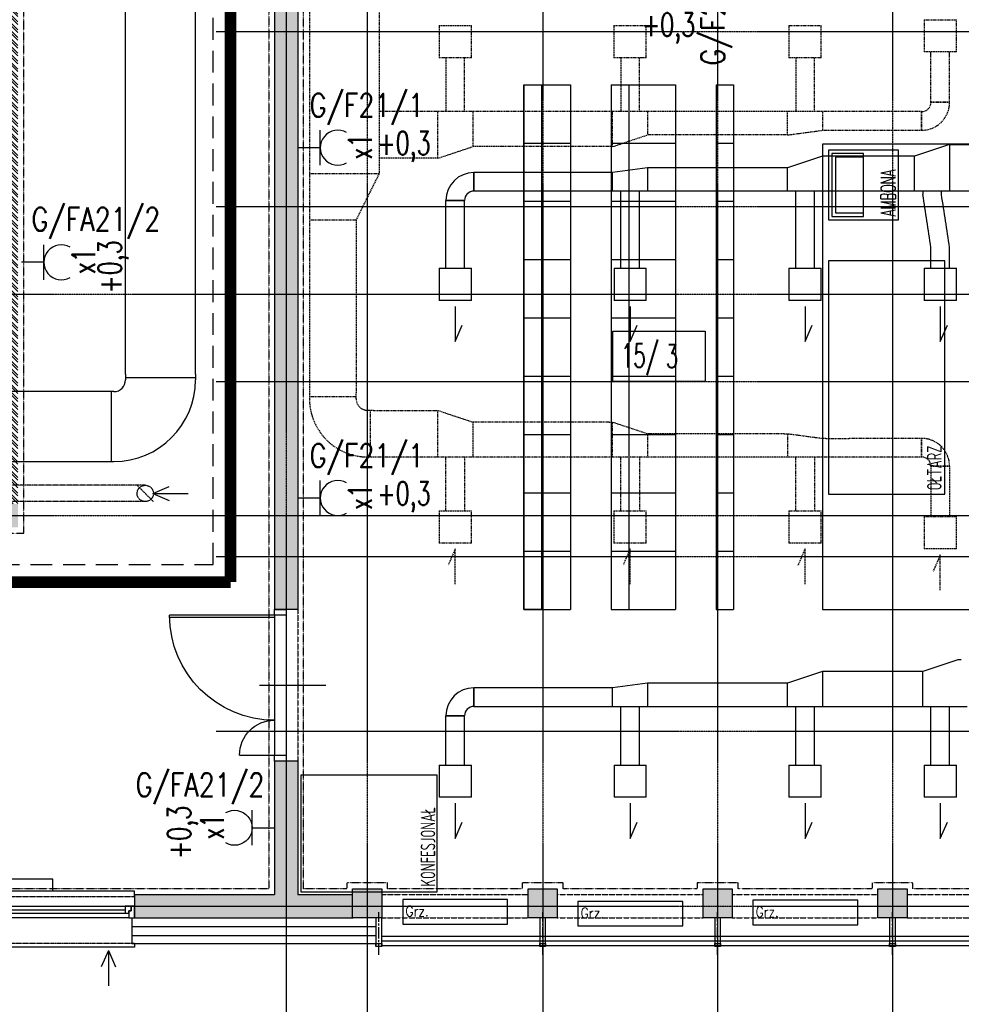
# Model space of a CAD drawing. Extents: x -7228 to 74941, y -112898 to 85621.
# Tile 95 of 256: x 52509 to 53317, y -56628 to -55783. Entities that reach past the tile are written whole.
import ezdxf
from ezdxf.enums import TextEntityAlignment as Align

# ---------------------------------------------------------------- set-up
doc = ezdxf.new("R2010")
doc.units = 0
for name, pattern in [('CENTER', [2, 1.25, -0.25, 0.25, -0.25]), ('CENTER2', [28.575, 19.05, -3.175, 3.175, -3.175]), ('DASHDOT', [1, 0.5, -0.25, 0, -0.25]), ('DASHED', [0.75, 0.5, -0.25]), ('DASHED2', [0.375, 0.25, -0.125]), ('DIVIDE', [31.75, 12.7, -6.35, 0, -6.35, 0, -6.35])]:
    doc.linetypes.add(name, pattern=pattern)
doc.layers.get('0').update_dxf_attribs({"color": 101, "linetype": 'CONTINUOUS'})
for name, color, linetype in [('Drz---drzwi', 5, 'CONTINUOUS'), ('E35', 6, 'CONTINUOUS'), ('E50', 3, 'CONTINUOUS'), ('E50kor', 3, 'CONTINUOUS'), ('Ins-co', 2, 'CONTINUOUS'), ('Ins-went', 141, 'CONTINUOUS'), ('Okn---okna', 5, 'CONTINUOUS'), ('Opis-pom', 6, 'CONTINUOUS'), ('Opis_pom_ramka', 6, 'CONTINUOUS'), ('Os-osie', 14, 'CENTER'), ('Os-osie glowne', 1, 'CENTER'), ('Sc-beton', 7, 'CONTINUOUS'), ('Sc-beton-hatch', 86, 'CONTINUOUS'), ('Sc-cegla pustak-hatch', 8, 'CONTINUOUS'), ('Sc-izolacja term-styropian', 151, 'STYROPIAN-KA'), ('Sc-kamien', 31, 'CONTINUOUS'), ('Sc-nadproza kon', 5, 'DASHED2'), ('Sc-systemowe', 150, 'CONTINUOUS'), ('Suf-widok', 8, 'CONTINUOUS'), ('Wyp-meble', 155, 'CONTINUOUS')]:
    doc.layers.add(name, color=color, linetype=linetype)
doc.styles.add('KA wymiar', font='romans.shx', dxfattribs={"width": 0.6})
doc.styles.add('ROMANS', font='romans', dxfattribs={"width": 0.85})
doc.linetypes.add('BATTING', pattern='A,0.0001,-0.1,[134,ltypeshp.shx,S=0.1,R=0,X=-0.1,Y=0],-0.2,[134,ltypeshp.shx,S=0.1,R=180,X=0.1,Y=0],-0.1', length=0.4001)
doc.linetypes.add('STYROPIAN-KA', pattern='A,0.0001,-0.1,[135,ltypeshp.shx,S=0.1,R=0,X=-0.1,Y=0],0,[135,ltypeshp.shx,S=0.1,R=180,X=0.1,Y=0],-0.1', length=0.2001)

# ---------------------------------------------------------------- blocks, each defined once
blk = doc.blocks.new('_dhgfkgh')
at = {"ltscale": 7}
for p, q in [((-23, -65), (34, -65)), ((-10, -125), (-100, -125)), ((-10, -123), (-99.98, -123))]:
    blk.add_line(p, q, dxfattribs=at)
for points in [[(0, -5), (0, 0), (-10, 0), (-10, -5)], [(0, -130), (0, -125), (-10, -125), (-10, -130)]]:
    blk.add_lwpolyline(points, close=True, dxfattribs=at)
for points in [[(-40, -5), (-10, -5)], [(-10, -125), (-10, -5)]]:
    blk.add_lwpolyline(points, dxfattribs=at)
for centre, radius, start, end in [((-10, -5), 30, 180, 270), ((-10, -125), 90, 90, 180)]:
    blk.add_arc(centre, radius, start, end)
blk = doc.blocks.new('_dskgjndklgjnkdfh')
for p, q in [((280, 23), (0, 23)), ((0, 23), (0, 18)), ((280, 18), (280, 23)), ((8, 10), (272, 10)), ((8, 7), (272, 7)), ((8, 4), (272, 4)), ((275, 0), (5, 0)), ((0, -25), (0, -22)), ((280, -25), (0, -25)), ((280, -22), (280, -25))]:
    blk.add_line(p, q)
at = {"linetype": 'DASHED2'}
for p, q in [((280, 18), (0, 18)), ((280, -22), (0, -22))]:
    blk.add_line(p, q, dxfattribs=at)
for points in [[(5, 0), (0, 0), (0, 10), (3, 10), (3, 6), (5, 6)], [(8, 4), (5, 4), (5, 6), (3, 6), (3, 10), (5, 10), (8, 10)], [(272, 4), (275, 4), (275, 6), (277, 6), (277, 10), (275, 10), (272, 10)], [(275, 0), (280, 0), (280, 10), (277, 10), (277, 6), (275, 6)]]:
    blk.add_lwpolyline(points, close=True)
blk = doc.blocks.new('_FGJHGJGHJHGJH')
at = {"linetype": 'CENTER2', "ltscale": 0.5}
blk.add_line((-2.5, -31.83), (-2.5, 4.8), dxfattribs=at)
at = {"ltscale": 2, "flags": 128}
for points in [[(0, -24), (0, 0), (-5, 0), (-5, -24)], [(0, -22), (0, -24.5), (-5, -24.5), (-5, -22), (0, -22)]]:
    blk.add_lwpolyline(points, dxfattribs=at)
blk = doc.blocks.new('_opis_pom_metka')
at = {"layer": 'Opis_pom_ramka'}
blk.add_lwpolyline([(-33.13, 0), (32.87, 0), (32.87, -36), (-33.13, -36)], close=True, dxfattribs=at)
at = {"style": 'KA wymiar', "width": 0.6}
blk.add_attdef('KO/', text='', height=16.8, dxfattribs=at).set_placement((3.45, -25.87), align=Align.RIGHT)
blk.add_attdef('NR', (3.8, -26.16), '', height=16.8, dxfattribs=at)
blk = doc.blocks.new('_STRZAŁKA_WENT')
for q in [(-6.02, -14.01), (0, -30.24), (6.02, -14.01)]:
    blk.add_line((0, 0), q)
blk = doc.blocks.new('_fkjshkjhkjh')
at = {"layer": 'Ins-went', "ltscale": 2}
for p, q in [((1792.2, 456.32), (1792.2, 1327.92)), ((1852.2, 456.32), (1852.2, 1327.92)), ((2499, 653.24, -3630), (2469, 643.24, -3630)), ((2499, 653.24, -3630), (2499, 613.24, -3630)), ((2390, 643.24), (2360, 633.24)), ((2390, 643.24), (2390, 613.24)), ((2469, 613.24, -3630), (2469, 643.24, -3630)), ((2091, 629.24), (2091, 613.24)), ((2091.01, 613.24), (2091.01, 629.24)), ((2210, 629.24), (2091.01, 629.24)), ((2240, 633.24), (2210, 629.24)), ((2210, 613.24), (2210, 629.24)), ((2240, 633.24), (2240, 613.24)), ((2360, 613.24), (2360, 633.24)), ((2524, 613.24), (2091.01, 613.24)), ((2217, 547.09), (2217, 613.24)), ((2233, 547.09), (2233, 613.24)), ((2367, 547.09), (2367, 613.24)), ((2383, 547.09), (2383, 613.24)), ((2476, 613.24, -3630), (2476, 610.24, -3630)), ((2492, 610.24, -3630), (2492, 613.24, -3630)), ((2067, 547.09), (2067, 605.24)), ((2067, 605.24), (2083, 605.24)), ((2083, 605.24), (2067, 605.24)), ((2083, 547.09), (2083, 605.24)), ((2483, 547.09), (2483, 565.04)), ((2499, 547.09), (2499, 565.04)), ((2061.15, 547.09), (2061.15, 519.39)), ((2061.15, 547.09), (2088.85, 547.09)), ((2088.85, 519.39), (2088.85, 547.09)), ((2211.15, 547.09), (2211.15, 519.39)), ((2211.15, 547.09), (2238.85, 547.09)), ((2238.85, 519.39), (2238.85, 547.09)), ((2361.15, 547.09), (2361.15, 519.39)), ((2361.15, 547.09), (2388.85, 547.09)), ((2388.85, 519.39), (2388.85, 547.09)), ((2477.15, 547.09), (2477.15, 519.39)), ((2477.15, 547.09), (2504.85, 547.09)), ((2504.85, 519.39), (2504.85, 547.09)), ((2088.85, 519.39), (2061.15, 519.39)), ((2238.85, 519.39), (2211.15, 519.39)), ((2388.85, 519.39), (2361.15, 519.39)), ((2504.85, 519.39), (2477.15, 519.39)), ((1792.2, 456.32), (1792.2, 451.32)), ((1852.2, 456.32), (1852.2, 451.32)), ((1792.2, 453.32), (1852.2, 453.32)), ((1777.2, 441.32), (459.69, 441.32)), ((1782.2, 441.32), (1777.2, 441.32)), ((1780.2, 381.32), (1780.2, 441.32)), ((2506, 211.34, 6970), (2476, 201.34, 6970)), ((2509, 211.34, 6970), (2506, 211.34, 6970)), ((2390, 201.34, 6970), (2360, 191.34, 6970)), ((2390, 201.34, 6970), (2390, 171.34, 6970)), ((2476, 171.34, 6970), (2476, 201.34, 6970)), ((2091, 187.34, 6970), (2091, 171.34, 6970)), ((2091.01, 171.34, 6970), (2091.01, 187.34, 6970)), ((2240, 191.34, 6970), (2210, 187.34, 6970)), ((2210, 171.34, 6970), (2210, 187.34, 6970)), ((2240, 191.34, 6970), (2240, 171.34, 6970)), ((2360, 171.34, 6970), (2360, 191.34, 6970)), ((2217, 121.09), (2217, 171.34, 6970)), ((2233, 121.09), (2233, 171.34, 6970)), ((2367, 121.09), (2367, 171.34, 6970)), ((2383, 121.09), (2383, 171.34, 6970)), ((2483, 121.09), (2483, 171.34, 6970)), ((2499, 121.09), (2499, 171.34, 6970)), ((2067, 163.34, 6970), (2083, 163.34, 6970)), ((2083, 163.34, 6970), (2067, 163.34, 6970)), ((2061.15, 121.09), (2061.15, 93.39)), ((2061.15, 121.09), (2088.85, 121.09)), ((2088.85, 93.39), (2088.85, 121.09)), ((2211.15, 121.09), (2211.15, 93.39)), ((2211.15, 121.09), (2238.85, 121.09)), ((2238.85, 93.39), (2238.85, 121.09)), ((2361.15, 121.09), (2361.15, 93.39)), ((2361.15, 121.09), (2388.85, 121.09)), ((2388.85, 93.39), (2388.85, 121.09)), ((2477.15, 121.09), (2477.15, 93.39)), ((2477.15, 121.09), (2504.85, 121.09)), ((2504.85, 93.39), (2504.85, 121.09)), ((2088.85, 93.39), (2061.15, 93.39)), ((2238.85, 93.39), (2211.15, 93.39)), ((2388.85, 93.39), (2361.15, 93.39)), ((2504.85, 93.39), (2477.15, 93.39))]:
    blk.add_line(p, q, dxfattribs=at)
for points, elevation in [([(2499, 653.24), (2524, 653.24)], -3630), ([(2469, 643.24), (2390, 643.24)], -3630), ([(2476, 201.34), (2390, 201.34)], 6970), ([(2210, 187.34), (2091.01, 187.34)], 6970), ([(2360, 191.34), (2240, 191.34)], 6970), ([(2091, 171.34), (2514, 171.34)], 6970)]:
    blk.add_lwpolyline(points, dxfattribs=dict(at, elevation=elevation))
for points in [[(2360, 633.24), (2240, 633.24)], [(2075, 514.39), (2075, 484.15), (2081.02, 498.16)], [(2225, 514.39), (2225, 484.15), (2231.02, 498.16)], [(2375, 514.39), (2375, 484.15), (2381.02, 498.16)], [(2491, 514.39), (2491, 484.15), (2497.02, 498.16)], [(1449.4, 381.32), (1782.2, 381.32)], [(2075, 88.39), (2075, 58.15), (2081.02, 72.16)], [(2225, 88.39), (2225, 58.15), (2231.02, 72.16)], [(2375, 88.39), (2375, 58.15), (2381.02, 72.16)], [(2491, 88.39), (2491, 58.15), (2497.02, 72.16)]]:
    blk.add_lwpolyline(points, dxfattribs=at)
for centre, radius, start, end in [((2091, 605.24), 24, 90, 180), ((2091, 605.24), 8, 90, 180), ((1782.2, 451.32), 10, 270, 0), ((1782.2, 451.32), 70, 270, 0), ((2091, 163.34, 6970), 24, 90, 180), ((2091, 163.34, 6970), 8, 90, 180)]:
    blk.add_arc(centre, radius, start, end, dxfattribs=at)
for points in [[(2483, 565.04), (2476, 610.24)], [(2499, 565.04), (2492, 610.24)], [(2067, 121.09), (2067, 163.34, 6970)], [(2083, 121.09), (2083, 163.34, 6970)]]:
    blk.add_spline(points, degree=3, dxfattribs=at)
blk = doc.blocks.new('ławka')
for p, q in [((-25, 90), (25, 90)), ((-25, 75), (-25, 90)), ((25, 75), (25, 90)), ((-25, 75), (25, 75)), ((-25, 0), (-25, 40)), ((-25, 40), (25, 40)), ((25, 0), (25, 40)), ((-25, 0), (25, 0))]:
    blk.add_line(p, q)
blk = doc.blocks.new('A$C59F8734F')
at = {"layer": 'Wyp-meble'}
for p, q in [((2435, 652.5), (2411, 652.5)), ((2411, 652.5), (2411, 604.5)), ((2411, 604.5), (2435, 604.5))]:
    blk.add_line(p, q, dxfattribs=at)
for points in [[(2143.75, 714.5), (2158.91, 714.5), (2158.91, 264.5), (2143.75, 264.5)], [(2400, 663.5), (2400, 264.5), (2618.59, 264.5), (2618.59, 663.5)], [(2405, 598.5), (2465, 598.5), (2465, 658.5), (2405, 658.5)], [(2408, 601.5), (2435, 601.5), (2435, 655.5), (2408, 655.5)], [(2405, 363.5), (2505, 363.5), (2505, 563.5), (2405, 563.5)], [(1952.52, 122.35), (1952.52, 22.35), (2069.52, 22.35), (2069.52, 122.35)]]:
    blk.add_lwpolyline(points, close=True, dxfattribs=at)
at = {"layer": 'Wyp-meble', "rotation": 270}
for p in [(2143.75, 689.5), (2233.75, 689.5), (2143.75, 639.5), (2233.75, 639.5), (2143.75, 589.5), (2233.75, 589.5), (2143.75, 539.5), (2233.75, 539.5), (2143.75, 489.5), (2233.75, 489.5), (2143.75, 439.5), (2233.75, 439.5), (2143.75, 389.5), (2233.75, 389.5), (2143.75, 339.5), (2233.75, 339.5), (2143.75, 289.5), (2233.75, 289.5)]:
    blk.add_blockref('ławka', p, dxfattribs=at)
at = {"layer": 'Wyp-meble', "char_height": 12.5, "width": 1699.9877, "attachment_point": 1, "rotation": 90, "style": 'KA wymiar'}
for s, insert in [('AMBONA', (2449.95, 601.73)), ('OŁTARZ', (2489.6, 366.72)), ('KONFESJONAŁ', (2055.37, 26.84))]:
    blk.add_mtext(s, dxfattribs=dict(at, insert=insert))
blk = doc.blocks.new('g2')
at = {"layer": 'E35'}
blk.add_line((15, 19.27), (-15, 19.27), dxfattribs=at)
blk.add_arc((0, 34.27), 15, 150, 30, dxfattribs=at)
at = {"layer": 'E50'}
blk.add_line((0, 19.27), (0, 0), dxfattribs=at)

msp = doc.modelspace()

# ---------------------------------------------------------------- hatches: boundary and pattern name
at = {"layer": 'Sc-beton-hatch'}
h = msp.add_hatch(dxfattribs=at)
h.set_pattern_fill('ANSI33', color=256, style=0)
h.paths.add_polyline_path([(51487.547, -51608.711), (51427.547, -51608.711), (51427.547, -51668.711), (51447.547, -51668.711), (51447.547, -51628.711), (51487.547, -51628.711)])
h.paths.add_polyline_path([(51822.547, -51608.711), (51722.547, -51608.711), (51722.547, -51628.711), (51762.547, -51628.711), (51762.547, -52190.711), (51782.547, -52190.711), (51782.547, -52038.711), (52169.547, -52038.711), (52169.547, -52018.711), (51782.547, -52018.711), (51782.547, -51628.711), (51822.547, -51628.711)])
h.paths.add_polyline_path([(51447.547, -51939.711), (51427.547, -51939.711), (51427.547, -52039.711), (51447.547, -52039.711)])
h.paths.add_polyline_path([(52347.547, -51608.711), (52268.547, -51608.711), (52268.547, -51628.711), (52347.547, -51628.711)])
h.paths.add_polyline_path([(52787.547, -51608.711), (52687.547, -51608.711), (52687.547, -51628.711), (52727.547, -51628.711), (52727.547, -51827.711), (52747.547, -51827.711), (52747.547, -51628.711), (52787.547, -51628.711)])
h.paths.add_polyline_path([(52807.547, -52018.711), (52747.547, -52018.711), (52747.547, -51927.711), (52727.547, -51927.711), (52727.547, -52018.711), (52599.485, -52018.711), (52599.485, -52038.711), (52807.547, -52038.711)])
h.paths.add_polyline_path([(52499.485, -52018.711), (52269.547, -52018.711), (52269.547, -52038.711), (52499.485, -52038.711)])
h.paths.add_polyline_path([(52747.547, -52350.711), (52712.547, -52350.711), (52712.547, -52385.711), (52747.547, -52385.711)])
h.paths.add_polyline_path([(53417.547, -51508.711), (53397.547, -51508.711), (53397.547, -51608.711), (53347.547, -51608.711), (53347.547, -51628.711), (53397.547, -51628.711), (53397.547, -52018.711), (52907.547, -52018.711), (52907.547, -52038.711), (53397.547, -52038.711), (53397.547, -52438.711), (53417.547, -52438.711)])
h.paths.add_polyline_path([(53439.547, -51508.711), (53419.547, -51508.711), (53419.547, -52278.711), (53439.547, -52278.711)])
h.paths.add_polyline_path([(53417.547, -52708.711), (53397.547, -52708.711), (53397.547, -52778.711), (53417.547, -52778.711)])
h.paths.add_polyline_path([(53417.547, -52858.711), (53397.547, -52858.711), (53397.547, -53008.711), (52967.547, -53008.711), (52967.547, -53028.711), (53397.547, -53028.711), (53397.547, -53068.711), (53417.547, -53068.711)])
h.paths.add_polyline_path([(53417.547, -53168.711), (53397.547, -53168.711), (53397.547, -53208.711), (53417.547, -53208.711)])
h.paths.add_polyline_path([(53417.547, -53308.711), (53397.547, -53308.711), (53397.547, -53573.711), (53417.547, -53573.711)])
h.paths.add_polyline_path([(52747.547, -53008.711), (52727.547, -53008.711), (52727.547, -53028.711), (52727.547, -53323.711), (52707.547, -53323.711), (52707.547, -53343.711), (52747.547, -53343.711)])
h.paths.add_polyline_path([(52727.547, -53008.711), (52707.547, -53008.711), (52707.547, -53028.711), (52727.547, -53028.711)], flags=16)
h.paths.add_polyline_path([(52573.547, -53323.711), (52520.547, -53323.711), (52520.547, -53028.711), (52505.547, -53028.711), (52505.547, -53323.711), (52485.547, -53323.711), (52485.547, -53343.711), (52573.547, -53343.711)])
h.paths.add_polyline_path([(52573.547, -53008.711), (52485.547, -53008.711), (52485.547, -53028.711), (52573.547, -53028.711)])
h.paths.add_polyline_path([(52351.547, -53008.711), (52298.547, -53008.711), (52298.547, -53028.711), (52351.547, -53028.711)], flags=17)
h.paths.add_polyline_path([(52298.547, -53008.711), (51987.547, -53008.711), (51987.547, -52350.711), (51900.047, -52350.711), (51900.047, -52370.711), (51967.547, -52370.711), (51967.547, -53008.711), (51447.547, -53008.711), (51447.547, -52968.711), (51427.547, -52968.711), (51427.547, -53068.711), (51447.547, -53068.711), (51447.547, -53028.711), (51967.547, -53028.711), (51967.547, -53538.711), (51987.547, -53538.711), (51987.547, -53028.711), (52278.547, -53028.711), (52278.547, -53343.711), (52298.547, -53343.711), (52351.547, -53343.711), (52351.547, -53323.711), (52298.547, -53323.711)])
h.paths.add_polyline_path([(51800.047, -52350.711), (51782.547, -52350.711), (51782.547, -52345.711), (51762.547, -52345.711), (51762.547, -52350.711), (51447.547, -52350.711), (51447.547, -52330.711), (51427.547, -52330.711), (51427.547, -52568.711), (51447.547, -52568.711), (51447.547, -52370.711), (51800.047, -52370.711)])
h.paths.add_polyline_path([(51447.547, -52718.711), (51427.547, -52718.711), (51427.547, -52818.711), (51447.547, -52818.711)])
h.paths.add_polyline_path([(51447.547, -53218.711), (51427.547, -53218.711), (51427.547, -53415.711), (51447.547, -53415.711)], flags=17)
h.paths.add_polyline_path([(51447.547, -53505.711), (51427.547, -53505.711), (51427.547, -53548.711), (51447.547, -53548.711)])
h.paths.add_polyline_path([(52024.547, -53758.711), (51447.547, -53758.711), (51447.547, -53698.711), (51427.547, -53698.711), (51427.547, -53778.711), (52024.547, -53778.711)])
h.paths.add_polyline_path([(52787.547, -53758.711), (52174.547, -53758.711), (52174.547, -53778.711), (52727.547, -53778.711), (52727.547, -54010.711), (52747.547, -54010.711), (52747.547, -53778.711), (52787.547, -53778.711)])
h.paths.add_polyline_path([(53025.547, -53758.711), (52922.547, -53758.711), (52922.547, -53778.711), (53025.547, -53778.711)])
h.paths.add_polyline_path([(53244.547, -53758.711), (53150.547, -53758.711), (53150.547, -53778.711), (53244.547, -53778.711)])
h.paths.add_polyline_path([(53417.547, -53723.711), (53397.547, -53723.711), (53397.547, -53758.711), (53349.547, -53758.711), (53349.547, -53778.711), (53397.547, -53778.711), (53397.547, -54383.711), (53417.547, -54383.711)])
h.paths.add_polyline_path([(52747.547, -54110.711), (52727.547, -54110.711), (52727.547, -54305.711), (52747.547, -54305.711)])
h.paths.add_polyline_path([(52747.547, -54405.711), (52727.547, -54405.711), (52727.547, -54508.711), (52314.153, -54508.711, -0.1551034), (52317.392, -54518.903, -0.1483474), (52314.417, -54528.711), (52727.547, -54528.711), (52727.547, -54588.711), (52747.547, -54588.711)])
h.paths.add_polyline_path([(52314.153, -54508.711), (52312.287, -54508.711), (52312.287, -54528.711), (52314.417, -54528.711, 0.1483474), (52317.392, -54518.903, 0.1551034)])
h.paths.add_polyline_path([(52287.287, -54508.711), (52285.327, -54508.711, 0.1551034), (52282.087, -54518.903, 0.1483474), (52285.062, -54528.711), (52287.287, -54528.711)])
h.paths.add_polyline_path([(52285.327, -54508.711), (52218.547, -54508.711), (52218.547, -54528.711), (52285.062, -54528.711, -0.1483474), (52282.087, -54518.903, -0.1551034)])
h.paths.add_polyline_path([(51997.547, -54508.711), (51987.547, -54508.711), (51947.547, -54508.711), (51947.547, -54533.711), (51987.547, -54533.711), (51997.547, -54533.711)])
h.paths.add_polyline_path([(51507.547, -54508.711), (51427.547, -54508.711), (51427.547, -54528.711), (51507.547, -54528.711)])
h.paths.add_polyline_path([(51547.547, -55013.711), (51527.547, -55013.711), (51527.547, -55046.711), (51547.547, -55046.711)])
h.paths.add_polyline_path([(52790.547, -55158.711), (52747.547, -55158.711), (52747.547, -55068.711), (52727.547, -55068.711), (52727.547, -55158.711), (51547.547, -55158.711), (51547.547, -55143.711), (51527.547, -55143.711), (51527.547, -55158.711), (51287.547, -55158.711), (51287.547, -55183.711), (52790.547, -55183.711)])
h.paths.add_polyline_path([(51237.547, -55158.711), (51187.547, -55158.711), (51187.547, -55183.711), (51237.547, -55183.711)])
h.paths.add_polyline_path([(51137.547, -55158.711), (51087.547, -55158.711), (51087.547, -55183.711), (51137.547, -55183.711)])
h.paths.add_polyline_path([(51037.547, -55158.711), (50987.547, -55158.711), (50987.547, -55183.711), (51037.547, -55183.711)])
h.paths.add_polyline_path([(50937.547, -55158.711), (50897.547, -55158.711), (50897.547, -56065.711), (50997.547, -56065.711), (50997.547, -56080.711), (51017.547, -56080.711), (51017.547, -56045.711), (50917.547, -56045.711), (50917.547, -55183.711), (50937.547, -55183.711)])
h.paths.add_polyline_path([(51602.547, -56198.711), (51017.547, -56198.711), (51017.547, -56180.711), (50997.547, -56180.711), (50997.547, -56198.711), (50797.547, -56198.711), (50797.547, -56553.711), (51527.547, -56553.711), (51527.547, -56593.711), (51547.547, -56593.711), (51547.547, -56553.711), (51599.547, -56553.711), (51599.547, -56533.711), (51547.547, -56533.711), (51547.547, -56378.711), (51527.547, -56378.711), (51527.547, -56533.711), (50817.547, -56533.711), (50817.547, -56218.711), (51527.547, -56218.711), (51527.547, -56228.711), (51547.547, -56228.711), (51547.547, -56218.711), (51602.547, -56218.711)])
h.paths.add_polyline_path([(52327.547, -56533.711), (51827.547, -56533.711), (51827.547, -56445.711), (51807.547, -56445.711), (51807.547, -56533.711), (51754.547, -56533.711), (51754.547, -56553.711), (51807.547, -56553.711), (51807.547, -56593.711), (51827.547, -56593.711), (51827.547, -56553.711), (52327.547, -56553.711)])
h.paths.add_polyline_path([(52507.547, -56198.711), (51752.547, -56198.711), (51752.547, -56218.711), (52507.547, -56218.711)])
h.paths.add_polyline_path([(52794.547, -56533.711), (52747.547, -56533.711), (52747.547, -56419.211), (52727.547, -56419.211), (52727.547, -56533.711), (52607.547, -56533.711), (52607.547, -56553.711), (52794.547, -56553.711)])
h.paths.add_polyline_path([(52819.547, -56528.711), (52794.547, -56528.711), (52794.547, -56553.711), (52819.547, -56553.711)])
h.paths.add_polyline_path([(52747.547, -55693.711), (52727.547, -55693.711), (52727.547, -56289.211), (52747.547, -56289.211)])
h.paths.add_polyline_path([(52970.047, -56528.711), (52945.047, -56528.711), (52945.047, -56553.711), (52970.047, -56553.711)])
h.paths.add_polyline_path([(53120.047, -56528.711), (53095.047, -56528.711), (53095.047, -56553.711), (53120.047, -56553.711)])
h.paths.add_polyline_path([(53270.047, -56528.711), (53245.047, -56528.711), (53245.047, -56553.711), (53270.047, -56553.711)])
h.paths.add_polyline_path([(53382.547, -56533.711), (53337.547, -56533.711), (53337.547, -56553.711), (53382.547, -56553.711)])
h.paths.add_polyline_path([(53417.547, -56518.711), (53382.547, -56518.711), (53382.547, -56553.711), (53417.547, -56553.711)])
h.paths.add_polyline_path([(53417.547, -56456.711), (53397.547, -56456.711), (53397.547, -56518.711), (53417.547, -56518.711)])
h.paths.add_polyline_path([(53417.547, -56381.211), (53392.547, -56381.211), (53392.547, -56406.211), (53417.547, -56406.211)])
h.paths.add_polyline_path([(53417.547, -56231.211), (53392.547, -56231.211), (53392.547, -56256.211), (53417.547, -56256.211)])
h.paths.add_polyline_path([(53417.547, -56081.211), (53392.547, -56081.211), (53392.547, -56106.211), (53417.547, -56106.211)])
h.paths.add_polyline_path([(53417.547, -55931.211), (53392.547, -55931.211), (53392.547, -55956.211), (53417.547, -55956.211)])
h.paths.add_polyline_path([(53417.547, -55806.211), (53397.547, -55806.211), (53397.547, -55826.211), (53417.547, -55826.211)])
h.paths.add_polyline_path([(53417.547, -55781.211), (53392.547, -55781.211), (53392.547, -55806.211), (53417.547, -55806.211)])
h.paths.add_polyline_path([(53417.547, -55598.711), (53397.547, -55598.711), (53397.547, -55781.211), (53417.547, -55781.211)])
h.paths.add_polyline_path([(53417.547, -55398.711), (53382.547, -55398.711), (53382.547, -55363.711), (53362.547, -55363.711), (53362.547, -55418.711), (53397.547, -55418.711), (53397.547, -55448.711), (53417.547, -55448.711)])
h.paths.add_polyline_path([(53382.547, -55103.211), (53362.547, -55103.211), (53362.547, -55158.711), (52925.547, -55158.711), (52925.547, -55183.711), (53362.547, -55183.711), (53362.547, -55213.711), (53382.547, -55213.711), (53382.547, -55183.711)])
h.paths.add_polyline_path([(52747.547, -54693.711), (52727.547, -54693.711), (52727.547, -54918.711), (52747.547, -54918.711)])
h.paths.add_polyline_path([(53382.547, -54696.711), (53417.547, -54696.711), (53417.547, -54653.711), (53397.547, -54653.711), (53397.547, -54676.711), (53362.547, -54676.711), (53362.547, -54983.211), (53382.547, -54983.211)])
h.paths.add_polyline_path([(53417.547, -54483.711), (53397.547, -54483.711), (53397.547, -54553.711), (53417.547, -54553.711)])
at = {"layer": 'Sc-cegla pustak-hatch'}
h = msp.add_hatch(dxfattribs=at)
h.set_pattern_fill('ANSI32', color=256, scale=0.5, angle=90, style=0)
h.paths.add_polyline_path([(51447.547, -52310.711), (51427.547, -52310.711), (51427.547, -52330.711), (51447.547, -52330.711)])
h.paths.add_polyline_path([(52347.547, -51628.711), (52329.547, -51628.711), (52329.547, -51827.711), (52347.547, -51827.711)])
h.paths.add_polyline_path([(52472.547, -51947.711), (52347.547, -51947.711), (52347.547, -51927.711), (52329.547, -51927.711), (52329.547, -52018.711), (52347.547, -52018.711), (52347.547, -51965.711), (52454.547, -51965.711), (52454.547, -52018.711), (52472.547, -52018.711)])
h.paths.add_polyline_path([(53066.547, -52038.711), (53048.547, -52038.711), (53048.547, -52090.711), (52985.547, -52090.711), (52985.547, -52038.711), (52967.547, -52038.711), (52967.547, -52113.711), (52985.547, -52113.711), (52985.547, -52108.711), (53066.547, -52108.711)])
h.paths.add_polyline_path([(52985.547, -52213.711), (52967.547, -52213.711), (52967.547, -52888.711), (52985.547, -52888.711), (52985.547, -52758.711), (53397.547, -52758.711), (53397.547, -52740.711), (52985.547, -52740.711)])
h.paths.add_polyline_path([(52985.547, -53028.711), (52967.547, -53028.711), (52967.547, -53108.711), (52985.547, -53108.711)])
h.paths.add_polyline_path([(52985.547, -52988.711), (52967.547, -52988.711), (52967.547, -53008.711), (52985.547, -53008.711)])
h.paths.add_polyline_path([(52985.547, -53208.711), (52967.547, -53208.711), (52967.547, -53538.711), (52985.547, -53538.711), (52985.547, -53511.711), (53067.547, -53511.711), (53067.547, -53519.711), (53059.547, -53519.711), (53059.547, -53538.711), (53397.547, -53538.711), (53397.547, -53520.711), (53077.547, -53520.711), (53077.547, -53493.711), (52985.547, -53493.711)])
h.paths.add_polyline_path([(52296.547, -53510.711), (52278.547, -53510.711), (52278.547, -53520.711), (52095.547, -53520.711), (52095.547, -53252.711), (52077.547, -53252.711), (52077.547, -53520.711), (51987.547, -53520.711), (51987.547, -53538.711), (52278.547, -53538.711), (52278.547, -53581.211), (52296.547, -53581.211)])
h.paths.add_polyline_path([(52296.547, -53343.711), (52278.547, -53343.711), (52278.547, -53410.711), (52296.547, -53410.711)])
h.paths.add_polyline_path([(51967.547, -53520.711), (51942.547, -53520.711), (51942.547, -53538.711), (51967.547, -53538.711)])
h.paths.add_polyline_path([(51842.547, -53520.711), (51447.547, -53520.711), (51447.547, -53538.711), (51842.547, -53538.711)])
h.paths.add_polyline_path([(51445.547, -53778.711), (51427.547, -53778.711), (51427.547, -53898.711), (51445.547, -53898.711)])
h.paths.add_polyline_path([(51445.547, -54048.711), (51427.547, -54048.711), (51427.547, -54113.711), (51445.547, -54113.711)])
h.paths.add_polyline_path([(51445.547, -54263.711), (51427.547, -54263.711), (51427.547, -54328.711), (51445.547, -54328.711)])
h.paths.add_polyline_path([(51445.547, -54478.711), (51427.547, -54478.711), (51427.547, -54508.711), (51445.547, -54508.711)])
h.paths.add_polyline_path([(51445.547, -54528.711), (51427.547, -54528.711), (51427.547, -54543.711), (51445.547, -54543.711)])
h.paths.add_polyline_path([(51445.547, -54693.711), (51427.547, -54693.711), (51427.547, -54758.711), (51445.547, -54758.711)])
h.paths.add_polyline_path([(51445.547, -54908.711), (51427.547, -54908.711), (51427.547, -55031.711), (51527.547, -55031.711), (51527.547, -55013.711), (51445.547, -55013.711)])
h.paths.add_polyline_path([(52352.547, -54886.711), (52296.547, -54886.711), (52296.547, -54536.264, -0.2026768), (52285.062, -54528.711), (52278.547, -54528.711), (52278.547, -54904.711), (52352.547, -54904.711)])
h.paths.add_polyline_path([(52727.547, -54886.711), (52527.547, -54886.711), (52527.547, -54528.711), (52509.547, -54528.711), (52509.547, -54886.711), (52452.547, -54886.711), (52452.547, -54904.711), (52727.547, -54904.711)])
h.paths.add_polyline_path([(52727.547, -54210.711), (52369.547, -54210.711), (52369.547, -54127.711), (52296.547, -54127.711), (52296.547, -53778.711), (52278.547, -53778.711), (52278.547, -54508.711), (52285.327, -54508.711, -0.1958107), (52296.547, -54501.541), (52296.547, -54145.711), (52351.547, -54145.711), (52351.547, -54508.711), (52369.547, -54508.711), (52369.547, -54228.711), (52727.547, -54228.711)])
h.paths.add_polyline_path([(52296.547, -54501.541, 0.1514484), (52287.287, -54506.391), (52296.547, -54506.391)], flags=17)
h.paths.add_polyline_path([(52296.547, -54506.391), (52287.287, -54506.391), (52287.287, -54508.711), (52296.547, -54508.711)], flags=17)
h.paths.add_polyline_path([(52507.547, -55183.711), (52489.547, -55183.711), (52489.547, -55213.711), (52507.547, -55213.711)])
h.paths.add_polyline_path([(52507.547, -55363.711), (52489.547, -55363.711), (52489.547, -56198.711), (52507.547, -56198.711)])
h.paths.add_polyline_path([(52790.547, -55693.711), (52747.547, -55693.711), (52747.547, -55711.711), (52790.547, -55711.711)])
h.paths.add_polyline_path([(53197.547, -55693.711), (52985.547, -55693.711), (52967.547, -55693.711), (52940.547, -55693.711), (52940.547, -55711.711), (53197.547, -55711.711)])
h.paths.add_polyline_path([(52985.547, -55418.711), (53207.547, -55418.711), (53207.547, -55400.711), (52967.547, -55400.711), (52967.547, -55693.711), (52985.547, -55693.711)])
h.paths.add_polyline_path([(53362.547, -55400.711), (53307.547, -55400.711), (53307.547, -55418.711), (53362.547, -55418.711)])
h.paths.add_polyline_path([(52985.547, -55018.711), (52967.547, -55018.711), (52967.547, -55158.711), (52985.547, -55158.711)])
h.paths.add_polyline_path([(52985.547, -54694.711), (53362.547, -54694.711), (53362.547, -54676.711), (52985.547, -54676.711), (52985.547, -54405.711), (52967.547, -54405.711), (52967.547, -54918.711), (52985.547, -54918.711)])
h.paths.add_polyline_path([(53397.547, -54210.711), (53012.547, -54210.711), (53012.547, -54118.711), (52985.547, -54118.711), (52985.547, -54096.711), (52967.547, -54096.711), (52967.547, -54136.711), (52994.547, -54136.711), (52994.547, -54210.711), (52967.547, -54210.711), (52967.547, -54305.711), (52985.547, -54305.711), (52985.547, -54228.711), (53397.547, -54228.711)])
h.paths.add_polyline_path([(52985.547, -53778.711), (52967.547, -53778.711), (52967.547, -54006.711), (52985.547, -54006.711)])
h.paths.add_polyline_path([(52296.547, -53716.211), (52278.547, -53716.211), (52278.547, -53758.711), (52296.547, -53758.711)])

# ---------------------------------------------------------------- linework, layer by layer
at = {"layer": 'E50kor', "linetype": 'DASHED2', "ltscale": 75}
for p, q in [((52674.838, -56250.713), (52674.838, -55350.101)), ((51730.7, -56250.713), (52674.838, -56250.713))]:
    msp.add_line(p, q, dxfattribs=at)
at = {"layer": 'E50kor', "const_width": 10}
for points in [[(52689.838, -56265.713), (52689.838, -55340.101)], [(51745.547, -56265.713), (52689.838, -56265.713)]]:
    msp.add_lwpolyline(points, dxfattribs=at)
at = {"layer": 'Ins-co'}
for points in [[(52397.547, -56520.64), (52397.547, -56530.64), (52537.547, -56530.64), (52537.547, -56520.64)], [(52837.488, -56538.009), (52837.488, -56559.009), (52927.488, -56559.009), (52927.488, -56538.009)], [(52987.738, -56539.627), (52987.738, -56560.627), (53077.738, -56560.627), (53077.738, -56539.627)], [(53137.738, -56538.536), (53137.738, -56559.536), (53227.738, -56559.536), (53227.738, -56538.536)]]:
    msp.add_lwpolyline(points, close=True, dxfattribs=at)
at = {"layer": 'Ins-went', "linetype": 'DASHED', "ltscale": 2}
for p, q in [((52757.547, -55330.688), (52757.547, -56108.474)), ((52817.547, -55852.298), (52817.547, -55493.698)), ((53284.652, -55783.448), (53312.352, -55783.448)), ((53284.652, -55783.448), (53284.652, -55811.148)), ((53312.352, -55811.148), (53312.352, -55783.448)), ((52868.652, -55788.448), (52896.352, -55788.448)), ((52868.652, -55788.448), (52868.652, -55816.148)), ((52896.352, -55816.148), (52896.352, -55788.448)), ((53018.652, -55788.448), (53046.352, -55788.448)), ((53018.652, -55788.448), (53018.652, -55816.148)), ((53046.352, -55816.148), (53046.352, -55788.448)), ((53168.652, -55788.448), (53196.352, -55788.448)), ((53168.652, -55788.448), (53168.652, -55816.148)), ((53196.352, -55816.148), (53196.352, -55788.448)), ((53312.352, -55811.148), (53284.652, -55811.148)), ((52896.352, -55816.148), (52868.652, -55816.148)), ((52874.502, -55816.148), (52874.502, -55862.298)), ((52890.502, -55862.298), (52890.502, -55816.148)), ((53046.352, -55816.148), (53018.652, -55816.148)), ((53024.502, -55816.148), (53024.502, -55862.298)), ((53040.502, -55862.298), (53040.502, -55816.148)), ((53196.352, -55816.148), (53168.652, -55816.148)), ((53174.502, -55816.148), (53174.502, -55862.298)), ((53190.502, -55862.298), (53190.502, -55816.148)), ((52817.547, -55912.298), (52817.547, -55852.298)), ((53306.502, -55854.298), (53290.502, -55854.298)), ((53290.502, -55854.298), (53306.502, -55854.298)), ((52867.502, -55902.298), (52867.502, -55862.298)), ((52897.502, -55862.298), (52897.502, -55892.298)), ((53017.502, -55892.298), (53017.502, -55862.298)), ((53047.502, -55862.298), (53047.502, -55882.298)), ((53197.502, -55862.298), (53197.502, -55878.298)), ((53282.502, -55878.298), (53282.502, -55862.298)), ((53282.502, -55862.298), (53282.502, -55878.298)), ((53167.502, -55882.298), (53197.502, -55878.298)), ((53197.502, -55878.298), (53282.502, -55878.298)), ((53017.502, -55892.298), (53047.502, -55882.298)), ((53167.502, -55882.298), (53047.502, -55882.298)), ((52867.502, -55902.298), (52897.502, -55892.298)), ((53017.502, -55892.298), (52897.502, -55892.298)), ((52817.547, -55915.298), (52817.547, -55912.298)), ((52757.547, -55915.298), (52817.547, -55915.298)), ((52797.547, -55955.498), (52817.547, -55915.298)), ((52797.547, -55955.498), (52757.547, -55955.498)), ((52797.547, -55955.498), (52797.547, -55958.498)), ((52797.547, -55958.498), (52797.547, -56103.498)), ((52757.547, -56106.474), (52797.547, -56106.474)), ((52797.547, -56108.474), (52797.547, -56103.474)), ((52812.547, -56118.474), (52807.547, -56118.474)), ((52809.547, -56118.474), (52809.547, -56158.474)), ((52812.547, -56118.474), (52864.447, -56118.474)), ((52864.502, -56118.474), (52867.502, -56118.474)), ((52867.502, -56158.474), (52867.502, -56118.474)), ((52867.502, -56118.474), (52897.502, -56128.474)), ((52897.502, -56128.474), (52897.502, -56158.474)), ((52900.502, -56128.474), (52897.502, -56128.474)), ((52980.81, -56128.474), (52900.51, -56128.474)), ((53014.524, -56128.474), (52980.824, -56128.474)), ((53014.502, -56128.474), (53017.502, -56128.474)), ((53017.502, -56158.474), (53017.502, -56128.474)), ((53017.502, -56128.474), (53047.502, -56138.474)), ((53047.502, -56138.474), (53047.502, -56158.474)), ((53050.502, -56138.474), (53047.502, -56138.474)), ((53135.487, -56138.474), (53050.487, -56138.474)), ((53164.502, -56138.474), (53135.502, -56138.474)), ((53164.502, -56138.474), (53167.502, -56138.474)), ((53167.502, -56138.474), (53197.502, -56142.474)), ((53197.502, -56142.474), (53197.502, -56158.474)), ((53200.502, -56142.474), (53197.502, -56142.474)), ((53200.502, -56142.474), (53203.502, -56142.474)), ((53203.502, -56142.474), (53216.502, -56142.474)), ((53216.502, -56142.474), (53220.502, -56142.474)), ((53282.502, -56142.474), (53220.502, -56142.474)), ((53282.502, -56158.474), (53282.502, -56142.474)), ((53282.502, -56142.474), (53282.502, -56158.474)), ((52812.547, -56158.474), (52807.547, -56158.474)), ((52874.502, -56204.624), (52874.502, -56158.474)), ((52890.502, -56158.474), (52890.502, -56204.624)), ((53024.502, -56204.624), (53024.502, -56158.474)), ((53040.502, -56158.474), (53040.502, -56204.624)), ((53174.502, -56204.624), (53174.502, -56158.474)), ((53190.502, -56158.474), (53190.502, -56204.624)), ((53290.502, -56166.474), (53306.502, -56166.474)), ((53306.502, -56166.474), (53290.502, -56166.474)), ((52868.652, -56204.624), (52868.652, -56232.324)), ((52868.652, -56204.624), (52896.352, -56204.624)), ((52896.352, -56232.324), (52896.352, -56204.624)), ((53018.652, -56204.624), (53018.652, -56232.324)), ((53018.652, -56204.624), (53046.352, -56204.624)), ((53046.352, -56232.324), (53046.352, -56204.624)), ((53168.652, -56204.624), (53168.652, -56232.324)), ((53168.652, -56204.624), (53196.352, -56204.624)), ((53196.352, -56232.324), (53196.352, -56204.624)), ((53284.652, -56209.624), (53284.652, -56237.324)), ((53284.652, -56209.624), (53312.352, -56209.624)), ((53312.352, -56237.324), (53312.352, -56209.624)), ((52896.352, -56232.324), (52868.652, -56232.324)), ((53046.352, -56232.324), (53018.652, -56232.324)), ((53196.352, -56232.324), (53168.652, -56232.324)), ((53312.352, -56237.324), (53284.652, -56237.324))]:
    msp.add_line(p, q, dxfattribs=at)
at = {"layer": 'Ins-went', "linetype": 'DASHED'}
msp.add_line((52623.751, -56196.782), (52609.609, -56182.64), dxfattribs=at)
at = {"layer": 'Ins-went', "linetype": 'DASHED', "ltscale": 2}
for points in [[(53282.502, -55862.298), (52817.547, -55862.298)], [(53167.502, -55882.298), (53167.502, -55862.298)], [(52867.502, -55902.298), (52817.547, -55902.298)], [(53167.502, -56138.474), (53167.502, -56158.474)], [(53282.502, -56158.474), (52812.547, -56158.474)], [(52882.502, -56267.561), (52882.502, -56237.324), (52876.479, -56251.337)], [(53032.502, -56267.561), (53032.502, -56237.324), (53026.479, -56251.337)], [(53182.502, -56267.561), (53182.502, -56237.324), (53176.479, -56251.337)], [(53298.502, -56272.561), (53298.502, -56242.324), (53292.479, -56256.337)]]:
    msp.add_lwpolyline(points, dxfattribs=at)
at = {"layer": 'Ins-went', "linetype": 'DASHED', "ltscale": 0.5}
for points in [[(52616.68, -56182.711), (52479.547, -56182.711)], [(52616.68, -56196.711), (52479.547, -56196.711)]]:
    msp.add_lwpolyline(points, dxfattribs=at)
at = {"layer": 'Ins-went', "linetype": 'DASHED'}
msp.add_circle((52616.68, -56189.711), 7, dxfattribs=at)
at = {"layer": 'Ins-went', "linetype": 'DASHED', "ltscale": 2}
for centre, radius, start, end in [((53282.502, -55854.298), 8, 270, 0), ((53282.502, -55854.298), 24, 270, 0), ((52807.547, -56108.474), 50, 180, 270), ((52807.547, -56108.474), 10, 180, 270), ((53282.502, -56166.474), 24, 0, 90), ((53282.502, -56166.474), 8, 0, 90)]:
    msp.add_arc(centre, radius, start, end, dxfattribs=at)
for points in [[(53290.502, -55854.298), (53290.502, -55811.148)], [(53306.502, -55854.298), (53306.502, -55811.148)], [(53290.502, -56166.474), (53290.502, -56209.624)], [(53306.502, -56166.474), (53306.502, -56209.624)]]:
    msp.add_spline(points, degree=3, dxfattribs=at)
at = {"layer": 'Os-osie'}
for points in [[(52807.047, -55661.711), (52807.047, -56703.711)], [(52957.547, -55661.711), (52957.547, -56703.711)], [(53107.547, -55661.711), (53107.547, -56703.711)], [(53257.547, -55661.711), (53257.547, -56703.711)], [(52677.547, -55793.711), (53567.547, -55793.711)], [(52677.547, -55943.711), (53567.547, -55943.711)], [(52677.547, -56093.711), (53567.547, -56093.711)], [(52677.547, -56243.711), (53567.547, -56243.711)], [(52677.547, -56393.711), (53567.547, -56393.711)]]:
    msp.add_lwpolyline(points, dxfattribs=at)
at = {"layer": 'Os-osie glowne'}
for points in [[(52737.547, -51086.711), (52737.547, -57063.711)], [(50525.547, -56018.711), (62792.547, -56018.711)], [(50525.547, -56208.711), (62792.547, -56208.711)], [(50525.547, -56543.711), (62792.547, -56543.711)]]:
    msp.add_lwpolyline(points, dxfattribs=at)
at = {"layer": 'Sc-beton'}
for points in [[(52727.547, -55693.711), (52727.547, -56289.211)], [(52747.547, -55693.711), (52747.547, -56289.211)], [(52747.547, -56289.211), (52727.547, -56289.211)], [(52727.547, -56419.211), (52727.547, -56533.711)], [(52747.547, -56419.211), (52727.547, -56419.211)], [(52747.547, -56419.211), (52747.547, -56533.711)], [(52607.547, -56533.711), (52607.547, -56553.711)], [(52607.547, -56533.711), (52727.547, -56533.711)], [(52747.547, -56533.711), (52794.547, -56533.711)], [(52607.547, -56553.711), (52795.047, -56553.711)]]:
    msp.add_lwpolyline(points, dxfattribs=at)
for points in [[(52794.547, -56528.711), (52819.547, -56528.711), (52819.547, -56553.711), (52794.547, -56553.711)], [(52945.047, -56528.711), (52970.047, -56528.711), (52970.047, -56553.711), (52945.047, -56553.711)], [(53095.047, -56528.711), (53120.047, -56528.711), (53120.047, -56553.711), (53095.047, -56553.711)], [(53245.047, -56528.711), (53270.047, -56528.711), (53270.047, -56553.711), (53245.047, -56553.711)]]:
    msp.add_lwpolyline(points, close=True, dxfattribs=at)
at = {"layer": 'Sc-izolacja term-styropian', "linetype": 'ByBlock'}
for points in [[(52605.047, -56553.711), (52605.047, -56568.711)], [(52814.547, -56553.711), (52814.547, -56568.711)], [(52605.047, -56568.711), (52814.547, -56568.711)]]:
    msp.add_lwpolyline(points, dxfattribs=at)
at = {"layer": 'Sc-izolacja term-styropian', "linetype": 'BATTING', "ltscale": 0.35}
msp.add_lwpolyline([(52605.047, -56561.211), (52814.547, -56561.211)], dxfattribs=at)
at = {"layer": 'Sc-kamien'}
for points in [[(52605.047, -56568.711), (52605.047, -56575.711)], [(52814.547, -56568.711), (52814.547, -56575.711)], [(52605.047, -56575.711), (52814.547, -56575.711)]]:
    msp.add_lwpolyline(points, dxfattribs=at)
at = {"layer": 'Sc-nadproza kon', "linetype": 'DASHDOT', "ltscale": 0.5}
for points in [[(52747.547, -56289.211), (52747.547, -56419.211)], [(52819.547, -56533.711), (52945.047, -56533.711)], [(52970.047, -56533.711), (53095.047, -56533.711)], [(53120.047, -56533.711), (53245.047, -56533.711)], [(53270.047, -56533.711), (53337.547, -56533.711)], [(52819.547, -56553.711), (52945.047, -56553.711)], [(52970.047, -56553.711), (53095.047, -56553.711)], [(53120.047, -56553.711), (53245.047, -56553.711)], [(53270.047, -56553.711), (53337.547, -56553.711)]]:
    msp.add_lwpolyline(points, dxfattribs=at)
at = {"layer": 'Sc-systemowe', "ltscale": 2}
for points in [[(53337.547, -56569.711), (52819.547, -56569.711)], [(53337.547, -56573.711), (52819.547, -56573.711)], [(53337.547, -56577.711), (52819.547, -56577.711)]]:
    msp.add_lwpolyline(points, dxfattribs=at)
at = {"layer": 'Suf-widok', "linetype": 'DIVIDE', "ltscale": 0.02}
msp.add_lwpolyline([(51552.547, -56383.711), (51552.547, -56223.711), (52512.547, -56223.711), (52512.547, -55188.711), (53359.547, -55188.711), (53359.547, -55393.711), (52962.547, -55393.711), (52962.547, -55688.711), (52722.547, -55688.711), (52722.547, -56528.711), (51832.547, -56528.711), (51832.547, -56440.711), (51802.547, -56440.711), (51802.547, -56528.711), (51579.547, -56528.711), (51579.547, -56383.711)], close=True, dxfattribs=at)
msp.add_lwpolyline([(53377.547, -56528.711), (53275.047, -56528.711), (53275.047, -56523.711), (53240.047, -56523.711), (53240.047, -56528.711), (53125.047, -56528.711), (53125.047, -56523.711), (53090.047, -56523.711), (53090.047, -56528.711), (52975.047, -56528.711), (52975.047, -56523.711), (52940.047, -56523.711), (52940.047, -56528.711), (52824.547, -56528.711), (52824.547, -56523.711), (52789.547, -56523.711), (52789.547, -56528.711), (52752.547, -56528.711), (52752.547, -55716.711)], dxfattribs=at)

# ---------------------------------------------------------------- block references
for name, p in [('A$C59F8734F', (50797.547, -56553.711)), ('_fkjshkjhkjh', (50807.547, -56543.711))]:
    msp.add_blockref(name, p)
at = {"layer": 'Drz---drzwi', "xscale": -1, "rotation": 180}
msp.add_blockref('_dhgfkgh', (52737.547, -56419.211), dxfattribs=at)
at = {"layer": 'E35'}
for p, rotation in [((52747.547, -55893.239), 270), ((52510.486, -55991.461), 269.9999999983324), ((52747.547, -56193.636), 270)]:
    msp.add_blockref('g2', p, dxfattribs=dict(at, rotation=rotation))
at = {"layer": 'E35', "xscale": -1, "rotation": 90.00000000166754}
msp.add_blockref('g2', (52727.547, -56476.461), dxfattribs=at)
at = {"layer": 'Ins-went', "rotation": 90}
msp.add_blockref('_STRZAŁKA_WENT', (52623.268, -56189.711), dxfattribs=at)
at = {"layer": 'Ins-went'}
msp.add_blockref('_STRZAŁKA_WENT', (52585.047, -56581.711), dxfattribs=at)
at = {"layer": 'Okn---okna'}
msp.add_blockref('_dskgjndklgjnkdfh', (52327.547, -56553.711), dxfattribs=at)
at = {"layer": 'Opis-pom'}
ref = msp.add_blockref('_opis_pom_metka', (53057.512, -56050.623), dxfattribs=dict(at, xscale=1.2, yscale=1.2, zscale=1.2))
ref.add_attrib('KO/', '15/', dxfattribs={"layer": '0', "height": 20.16, "style": 'KA wymiar', "width": 0.6}).set_placement((53057.133, -56081.664), align=Align.RIGHT)
ref.add_attrib('NR', '3', (53063.22, -56082.02), dxfattribs={"layer": '0', "height": 20.16, "style": 'KA wymiar', "width": 0.6})
at = {"layer": 'Sc-systemowe', "ltscale": 2}
for p in [(52819.547, -56553.711), (52960.047, -56553.711), (53110.047, -56553.711), (53260.047, -56553.711)]:
    msp.add_blockref('_FGJHGJGHJHGJH', p, dxfattribs=at)

# ---------------------------------------------------------------- texts
at = {"layer": 'E35', "style": 'ROMANS'}
for s, rotation, width, p in [('G/F21/1', 90, 0.8, (53104.886, -55773.705)), ('+0,3', 360, 0.7, (52838.656, -55892.308)), ('x1', 90, 0.7, (52800.88, -55892.308)), ('G/FA21/2', 360, 0.8, (52574.386, -55956.004)), ('x1', 90, 0.7, (52563.818, -55990.529)), ('+0,3', 90, 0.7, (52589.309, -55995.413)), ('x1', 90, 0.7, (52800.88, -56192.705)), ('+0,3', 360, 0.7, (52838.656, -56192.705)), ('+0,3', 90, 0.7, (52648.725, -56480.413)), ('x1', 90, 0.7, (52674.215, -56475.529))]:
    msp.add_text(s, height=20, rotation=rotation, dxfattribs=dict(at, width=width)).set_placement(p, align=Align.MIDDLE)
for s, width, p in [('+0,3', 0.7, (53065.503, -55790.715)), ('G/F21/1', 0.8, (52806.729, -55858.273)), ('G/F21/1', 0.8, (52806.729, -56158.67)), ('G/FA21/2', 0.8, (52663.648, -56441.004))]:
    msp.add_text(s, height=20, dxfattribs=dict(at, width=width)).set_placement(p, align=Align.MIDDLE)
at = {"layer": 'Ins-co', "char_height": 9, "width": 203.76147, "attachment_point": 3, "style": 'ROMANS'}
for insert in [(52859.853, -56543.473), (53010.103, -56545.091), (53160.103, -56544)]:
    msp.add_mtext('Grz.', dxfattribs=dict(at, insert=insert))

doc.saveas('drawing.dxf')
